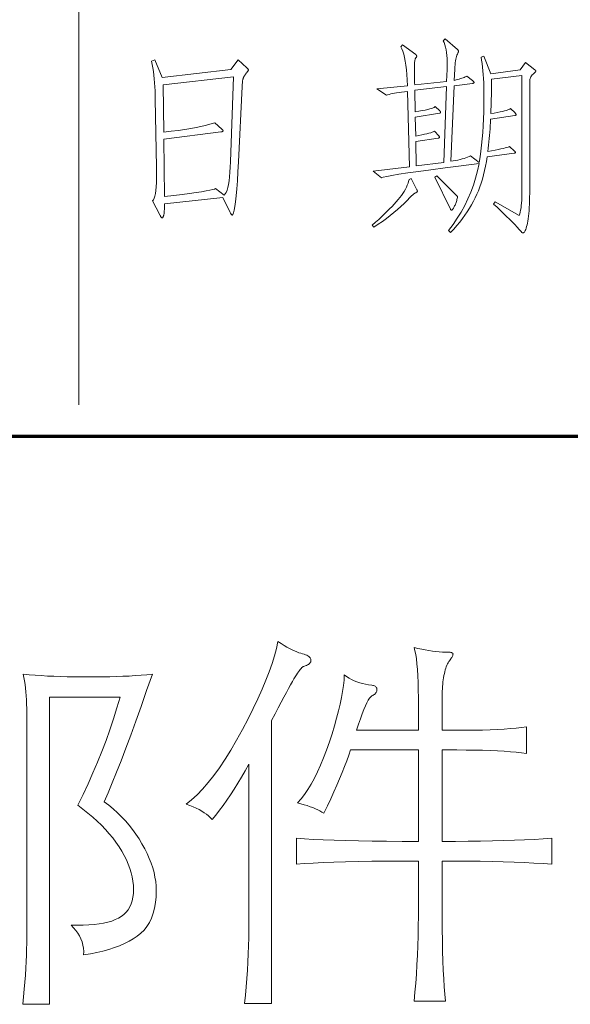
# Model space of a CAD drawing. Extents: x 0 to 1189, y 0 to 841.
# Tile 129 of 135: x 1134 to 1143, y 67 to 83. Entities that reach past the tile are written whole.
import ezdxf

# ---------------------------------------------------------------- set-up
doc = ezdxf.new("R2010")
doc.units = 0

msp = doc.modelspace()

# ---------------------------------------------------------------- linework, layer by layer
at = {"color": 7, "lineweight": 13}
msp.add_line((1134.82, 821.519), (1134.82, 76.519), dxfattribs=at)
at = {"color": 5, "lineweight": 70}
msp.add_line((989, 76), (1169, 76), dxfattribs=at)
at = {"color": 7, "lineweight": 13}
for points in [[(1142.285, 82.242), (1142.441, 82.121), (1142.445, 82.118), (1142.448, 82.115), (1142.45, 82.113), (1142.452, 82.11), (1142.454, 82.108), (1142.456, 82.106), (1142.457, 82.104), (1142.458, 82.102), (1142.458, 82.1), (1142.459, 82.098), (1142.458, 82.096), (1142.458, 82.094), (1142.457, 82.093), (1142.456, 82.091), (1142.455, 82.089), (1142.454, 82.087), (1142.452, 82.085), (1142.45, 82.083), (1142.447, 82.081), (1142.445, 82.079), (1142.428, 82.064), (1142.412, 82.049), (1142.399, 82.034), (1142.387, 82.019), (1142.377, 82.003), (1142.369, 81.988), (1142.363, 81.972), (1142.358, 81.956), (1142.355, 81.939), (1142.355, 81.923), (1142.355, 80.056), (1142.354, 79.991), (1142.353, 79.93), (1142.351, 79.872), (1142.349, 79.817), (1142.345, 79.765), (1142.342, 79.717), (1142.337, 79.673), (1142.331, 79.631), (1142.325, 79.593), (1142.318, 79.559), (1142.311, 79.527), (1142.304, 79.499), (1142.296, 79.475), (1142.289, 79.453), (1142.281, 79.435), (1142.274, 79.42), (1142.266, 79.409), (1142.259, 79.4), (1142.251, 79.395), (1142.244, 79.394), (1142.241, 79.394), (1142.238, 79.395), (1142.235, 79.395), (1142.233, 79.397), (1142.23, 79.398), (1142.227, 79.4), (1142.224, 79.402), (1142.221, 79.405), (1142.219, 79.408), (1142.216, 79.411), (1142.182, 79.45), (1142.145, 79.491), (1142.105, 79.533), (1142.063, 79.577), (1142.018, 79.623), (1141.97, 79.67), (1141.92, 79.719), (1141.866, 79.77), (1141.81, 79.822), (1141.751, 79.876), (1141.779, 79.911), (1142.181, 79.685), (1142.19, 79.712), (1142.197, 79.743), (1142.204, 79.776), (1142.21, 79.812), (1142.215, 79.852), (1142.219, 79.894), (1142.222, 79.94), (1142.224, 79.988), (1142.226, 80.04), (1142.226, 80.095), (1142.226, 82.023), (1141.716, 81.961), (1141.717, 81.909), (1141.717, 81.856), (1141.717, 81.802), (1141.716, 81.746), (1141.715, 81.689), (1141.714, 81.632), (1141.713, 81.573), (1141.711, 81.512), (1141.708, 81.451), (1141.706, 81.389), (1141.762, 81.398), (1141.813, 81.407), (1141.859, 81.416), (1141.9, 81.425), (1141.935, 81.434), (1141.965, 81.442), (1141.99, 81.45), (1142.009, 81.457), (1142.023, 81.465), (1142.032, 81.472), (1142.112, 81.399), (1142.115, 81.396), (1142.118, 81.392), (1142.121, 81.389), (1142.123, 81.386), (1142.125, 81.383), (1142.126, 81.381), (1142.128, 81.378), (1142.128, 81.376), (1142.129, 81.373), (1142.129, 81.371), (1142.129, 81.369), (1142.128, 81.367), (1142.127, 81.366), (1142.125, 81.364), (1142.123, 81.363), (1142.12, 81.361), (1142.117, 81.36), (1142.114, 81.359), (1142.109, 81.358), (1142.105, 81.357), (1141.702, 81.295), (1141.699, 81.24), (1141.696, 81.186), (1141.692, 81.131), (1141.688, 81.077), (1141.683, 81.023), (1141.678, 80.97), (1141.673, 80.916), (1141.667, 80.863), (1141.661, 80.81), (1141.654, 80.757), (1141.719, 80.768), (1141.777, 80.778), (1141.829, 80.788), (1141.875, 80.797), (1141.915, 80.806), (1141.948, 80.814), (1141.975, 80.821), (1141.996, 80.828), (1142.01, 80.835), (1142.018, 80.84), (1142.101, 80.761), (1142.105, 80.758), (1142.108, 80.755), (1142.11, 80.753), (1142.112, 80.75), (1142.114, 80.748), (1142.116, 80.746), (1142.117, 80.744), (1142.118, 80.742), (1142.119, 80.74), (1142.119, 80.738), (1142.118, 80.736), (1142.118, 80.735), (1142.117, 80.733), (1142.115, 80.732), (1142.113, 80.731), (1142.11, 80.73), (1142.107, 80.728), (1142.103, 80.728), (1142.099, 80.727), (1142.094, 80.726), (1141.643, 80.663), (1141.631, 80.585), (1141.617, 80.51), (1141.601, 80.436), (1141.583, 80.364), (1141.565, 80.295), (1141.544, 80.228), (1141.522, 80.163), (1141.498, 80.1), (1141.473, 80.039), (1141.446, 79.98), (1141.417, 79.922), (1141.385, 79.865), (1141.35, 79.807), (1141.313, 79.749), (1141.273, 79.691), (1141.23, 79.633), (1141.185, 79.575), (1141.137, 79.517), (1141.086, 79.459), (1141.033, 79.401), (1140.998, 79.435), (1141.074, 79.535), (1141.145, 79.638), (1141.21, 79.743), (1141.27, 79.851), (1141.323, 79.961), (1141.372, 80.074), (1141.414, 80.19), (1141.451, 80.308), (1141.482, 80.429), (1141.508, 80.552), (1141.21, 80.516), (1140.941, 80.482), (1140.703, 80.451), (1140.495, 80.423), (1140.317, 80.397), (1140.17, 80.375), (1140.052, 80.355), (1139.965, 80.338), (1139.908, 80.324), (1139.881, 80.313), (1139.742, 80.424), (1140.346, 80.5), (1140.311, 81.76), (1140.262, 81.753), (1140.215, 81.747), (1140.172, 81.741), (1140.132, 81.735), (1140.095, 81.729), (1140.062, 81.722), (1140.032, 81.716), (1140.005, 81.71), (1139.981, 81.704), (1139.961, 81.697), (1139.801, 81.801), (1140.311, 81.853), (1140.307, 81.95), (1140.301, 82.039), (1140.294, 82.122), (1140.285, 82.198), (1140.275, 82.266), (1140.263, 82.328), (1140.25, 82.383), (1140.235, 82.431), (1140.218, 82.472), (1140.2, 82.506), (1140.232, 82.537), (1140.45, 82.374), (1140.453, 82.371), (1140.456, 82.368), (1140.459, 82.366), (1140.461, 82.363), (1140.463, 82.36), (1140.465, 82.358), (1140.466, 82.355), (1140.467, 82.353), (1140.467, 82.35), (1140.467, 82.348), (1140.467, 82.345), (1140.467, 82.343), (1140.466, 82.34), (1140.464, 82.337), (1140.463, 82.333), (1140.461, 82.33), (1140.458, 82.326), (1140.455, 82.323), (1140.452, 82.319), (1140.448, 82.315), (1140.445, 82.31), (1140.442, 82.302), (1140.439, 82.292), (1140.436, 82.281), (1140.434, 82.267), (1140.432, 82.25), (1140.431, 82.232), (1140.43, 82.212), (1140.429, 82.189), (1140.429, 82.164), (1140.429, 82.137), (1140.429, 82.11), (1140.43, 82.083), (1140.43, 82.054), (1140.43, 82.025), (1140.431, 81.995), (1140.431, 81.964), (1140.432, 81.932), (1140.432, 81.9), (1140.433, 81.867), (1140.967, 81.923), (1140.974, 82.127), (1140.976, 82.191), (1140.976, 82.251), (1140.974, 82.307), (1140.971, 82.361), (1140.965, 82.41), (1140.958, 82.456), (1140.949, 82.499), (1140.938, 82.538), (1140.926, 82.574), (1140.911, 82.606), (1140.943, 82.637), (1141.151, 82.457), (1141.153, 82.454), (1141.156, 82.452), (1141.158, 82.449), (1141.16, 82.446), (1141.161, 82.444), (1141.162, 82.441), (1141.163, 82.438), (1141.164, 82.436), (1141.165, 82.433), (1141.165, 82.431), (1141.165, 82.428), (1141.164, 82.426), (1141.164, 82.423), (1141.163, 82.42), (1141.162, 82.417), (1141.161, 82.413), (1141.16, 82.41), (1141.158, 82.406), (1141.156, 82.402), (1141.154, 82.398), (1141.146, 82.383), (1141.138, 82.365), (1141.131, 82.345), (1141.124, 82.322), (1141.119, 82.297), (1141.114, 82.269), (1141.11, 82.238), (1141.107, 82.205), (1141.104, 82.169), (1141.102, 82.131), (1141.095, 81.944), (1141.124, 81.951), (1141.151, 81.958), (1141.177, 81.965), (1141.201, 81.972), (1141.223, 81.979), (1141.243, 81.986), (1141.262, 81.994), (1141.278, 82.001), (1141.294, 82.009), (1141.307, 82.016), (1141.401, 81.94), (1141.405, 81.936), (1141.409, 81.932), (1141.413, 81.928), (1141.416, 81.925), (1141.419, 81.921), (1141.421, 81.918), (1141.423, 81.915), (1141.424, 81.912), (1141.425, 81.91), (1141.425, 81.907), (1141.425, 81.905), (1141.424, 81.903), (1141.422, 81.901), (1141.42, 81.899), (1141.418, 81.897), (1141.415, 81.896), (1141.411, 81.894), (1141.407, 81.893), (1141.402, 81.892), (1141.397, 81.892), (1141.092, 81.853), (1141.036, 80.591), (1141.078, 80.597), (1141.118, 80.604), (1141.156, 80.612), (1141.192, 80.621), (1141.226, 80.63), (1141.258, 80.639), (1141.288, 80.65), (1141.316, 80.661), (1141.342, 80.672), (1141.366, 80.684), (1141.512, 80.573), (1141.527, 80.666), (1141.54, 80.763), (1141.552, 80.863), (1141.563, 80.967), (1141.571, 81.075), (1141.579, 81.186), (1141.584, 81.301), (1141.588, 81.42), (1141.591, 81.543), (1141.591, 81.67), (1141.591, 81.75), (1141.589, 81.827), (1141.587, 81.901), (1141.584, 81.972), (1141.579, 82.04), (1141.574, 82.105), (1141.568, 82.166), (1141.56, 82.225), (1141.552, 82.28), (1141.543, 82.332), (1141.588, 82.349), (1141.706, 82.055), (1142.198, 82.121)], [(1137.484, 82.284), (1137.626, 82.155), (1137.631, 82.15), (1137.636, 82.146), (1137.64, 82.142), (1137.644, 82.137), (1137.647, 82.134), (1137.65, 82.13), (1137.651, 82.126), (1137.653, 82.123), (1137.654, 82.12), (1137.654, 82.117), (1137.654, 82.114), (1137.653, 82.11), (1137.651, 82.106), (1137.648, 82.102), (1137.645, 82.096), (1137.641, 82.09), (1137.636, 82.084), (1137.631, 82.077), (1137.625, 82.07), (1137.618, 82.062), (1137.61, 82.053), (1137.604, 82.045), (1137.598, 82.037), (1137.592, 82.029), (1137.587, 82.02), (1137.582, 82.012), (1137.578, 82.004), (1137.574, 81.996), (1137.57, 81.988), (1137.567, 81.98), (1137.565, 81.971), (1137.562, 81.962), (1137.56, 81.951), (1137.558, 81.939), (1137.556, 81.926), (1137.554, 81.912), (1137.553, 81.896), (1137.552, 81.88), (1137.551, 81.862), (1137.55, 81.843), (1137.487, 80.584), (1137.479, 80.414), (1137.47, 80.263), (1137.461, 80.129), (1137.451, 80.013), (1137.441, 79.915), (1137.43, 79.835), (1137.419, 79.772), (1137.408, 79.728), (1137.396, 79.701), (1137.383, 79.692), (1137.38, 79.693), (1137.377, 79.694), (1137.374, 79.697), (1137.371, 79.7), (1137.367, 79.705), (1137.363, 79.711), (1137.359, 79.718), (1137.354, 79.725), (1137.35, 79.734), (1137.345, 79.744), (1137.227, 79.987), (1136.252, 79.879), (1136.252, 79.853), (1136.252, 79.828), (1136.251, 79.804), (1136.25, 79.783), (1136.249, 79.763), (1136.248, 79.745), (1136.246, 79.729), (1136.244, 79.715), (1136.241, 79.703), (1136.239, 79.692), (1136.236, 79.683), (1136.233, 79.675), (1136.23, 79.667), (1136.228, 79.661), (1136.225, 79.656), (1136.223, 79.651), (1136.22, 79.648), (1136.218, 79.646), (1136.215, 79.644), (1136.213, 79.644), (1136.21, 79.644), (1136.207, 79.646), (1136.204, 79.648), (1136.2, 79.652), (1136.197, 79.657), (1136.192, 79.662), (1136.188, 79.669), (1136.183, 79.677), (1136.178, 79.686), (1136.173, 79.696), (1136.051, 79.932), (1136.066, 79.949), (1136.078, 79.975), (1136.089, 80.01), (1136.099, 80.053), (1136.106, 80.105), (1136.112, 80.165), (1136.116, 80.235), (1136.118, 80.312), (1136.118, 80.399), (1136.117, 80.494), (1136.096, 81.631), (1136.096, 81.701), (1136.094, 81.77), (1136.091, 81.837), (1136.086, 81.903), (1136.081, 81.967), (1136.074, 82.03), (1136.066, 82.091), (1136.056, 82.151), (1136.046, 82.209), (1136.034, 82.266), (1136.093, 82.287), (1136.214, 81.992), (1137.359, 82.127)], [(1137.408, 82.003), (1136.228, 81.871), (1136.239, 81.076), (1136.365, 81.092), (1136.483, 81.108), (1136.591, 81.124), (1136.69, 81.14), (1136.78, 81.156), (1136.861, 81.172), (1136.932, 81.188), (1136.995, 81.204), (1137.048, 81.22), (1137.092, 81.236), (1137.213, 81.128), (1137.217, 81.125), (1137.22, 81.122), (1137.222, 81.118), (1137.224, 81.115), (1137.226, 81.112), (1137.228, 81.109), (1137.229, 81.107), (1137.23, 81.104), (1137.231, 81.101), (1137.231, 81.099), (1137.23, 81.097), (1137.229, 81.094), (1137.228, 81.092), (1137.225, 81.091), (1137.222, 81.089), (1137.218, 81.087), (1137.214, 81.086), (1137.209, 81.085), (1137.203, 81.084), (1137.196, 81.083), (1136.239, 80.962), (1136.252, 80.001), (1136.407, 80.019), (1136.546, 80.036), (1136.67, 80.052), (1136.779, 80.068), (1136.872, 80.082), (1136.949, 80.095), (1137.012, 80.107), (1137.058, 80.117), (1137.09, 80.127), (1137.106, 80.136), (1137.252, 80.025), (1137.268, 80.045), (1137.283, 80.072), (1137.297, 80.108), (1137.31, 80.151), (1137.321, 80.203), (1137.331, 80.263), (1137.339, 80.331), (1137.346, 80.407), (1137.351, 80.491), (1137.356, 80.584)], [(1140.964, 81.84), (1140.433, 81.777), (1140.44, 81.42), (1140.502, 81.429), (1140.559, 81.439), (1140.608, 81.448), (1140.652, 81.457), (1140.689, 81.466), (1140.719, 81.474), (1140.743, 81.483), (1140.76, 81.491), (1140.772, 81.499), (1140.776, 81.506), (1140.853, 81.434), (1140.855, 81.431), (1140.858, 81.428), (1140.86, 81.426), (1140.861, 81.423), (1140.863, 81.421), (1140.864, 81.418), (1140.865, 81.416), (1140.866, 81.414), (1140.866, 81.411), (1140.866, 81.409), (1140.866, 81.407), (1140.866, 81.405), (1140.865, 81.404), (1140.864, 81.402), (1140.862, 81.401), (1140.86, 81.399), (1140.858, 81.398), (1140.855, 81.397), (1140.852, 81.396), (1140.849, 81.395), (1140.443, 81.326), (1140.45, 81.01), (1140.505, 81.022), (1140.555, 81.033), (1140.599, 81.043), (1140.638, 81.052), (1140.672, 81.061), (1140.701, 81.069), (1140.724, 81.076), (1140.742, 81.083), (1140.755, 81.088), (1140.762, 81.094), (1140.835, 81.017), (1140.838, 81.014), (1140.84, 81.011), (1140.842, 81.008), (1140.844, 81.005), (1140.846, 81.002), (1140.847, 81), (1140.848, 80.997), (1140.849, 80.995), (1140.849, 80.993), (1140.849, 80.991), (1140.849, 80.99), (1140.848, 80.988), (1140.847, 80.987), (1140.846, 80.985), (1140.844, 80.984), (1140.842, 80.983), (1140.839, 80.982), (1140.836, 80.981), (1140.832, 80.98), (1140.828, 80.979), (1140.45, 80.92), (1140.457, 80.514), (1140.918, 80.573)], [(1140.471, 80.115), (1140.472, 80.113), (1140.473, 80.11), (1140.474, 80.107), (1140.475, 80.105), (1140.476, 80.102), (1140.477, 80.099), (1140.477, 80.097), (1140.478, 80.094), (1140.478, 80.092), (1140.478, 80.089), (1140.478, 80.087), (1140.476, 80.084), (1140.475, 80.082), (1140.472, 80.079), (1140.469, 80.076), (1140.465, 80.073), (1140.461, 80.07), (1140.456, 80.067), (1140.45, 80.063), (1140.443, 80.06), (1140.436, 80.056), (1140.428, 80.051), (1140.42, 80.046), (1140.412, 80.04), (1140.403, 80.033), (1140.394, 80.025), (1140.384, 80.017), (1140.374, 80.008), (1140.364, 79.998), (1140.353, 79.987), (1140.305, 79.936), (1140.255, 79.885), (1140.201, 79.835), (1140.145, 79.784), (1140.087, 79.735), (1140.025, 79.685), (1139.961, 79.636), (1139.895, 79.587), (1139.825, 79.539), (1139.753, 79.491), (1139.725, 79.522), (1139.78, 79.572), (1139.832, 79.62), (1139.882, 79.667), (1139.929, 79.712), (1139.974, 79.756), (1140.015, 79.798), (1140.055, 79.838), (1140.091, 79.877), (1140.125, 79.915), (1140.157, 79.951), (1140.186, 79.986), (1140.213, 80.02), (1140.237, 80.055), (1140.259, 80.089), (1140.278, 80.123), (1140.295, 80.156), (1140.31, 80.19), (1140.322, 80.223), (1140.332, 80.256), (1140.339, 80.289), (1140.377, 80.303)], [(1141.151, 80.004), (1141.147, 79.987), (1141.143, 79.969), (1141.139, 79.952), (1141.135, 79.936), (1141.13, 79.919), (1141.124, 79.904), (1141.119, 79.888), (1141.113, 79.873), (1141.107, 79.859), (1141.101, 79.845), (1141.094, 79.832), (1141.088, 79.82), (1141.082, 79.809), (1141.077, 79.8), (1141.072, 79.793), (1141.067, 79.787), (1141.063, 79.782), (1141.059, 79.778), (1141.055, 79.776), (1141.052, 79.775), (1141.049, 79.776), (1141.046, 79.776), (1141.043, 79.777), (1141.041, 79.778), (1141.039, 79.78), (1141.036, 79.782), (1141.034, 79.784), (1141.033, 79.787), (1141.031, 79.789), (1141.029, 79.793), (1140.769, 80.324), (1140.804, 80.348)], [(1137.663, 70.517), (1137.601, 70.406), (1137.54, 70.299), (1137.478, 70.196), (1137.416, 70.098), (1137.355, 70.003), (1137.293, 69.913), (1137.231, 69.827), (1137.17, 69.744), (1137.108, 69.666), (1137.046, 69.592), (1137.02, 69.621), (1136.989, 69.65), (1136.955, 69.678), (1136.917, 69.705), (1136.876, 69.731), (1136.831, 69.756), (1136.782, 69.78), (1136.729, 69.804), (1136.673, 69.826), (1136.613, 69.848), (1136.704, 69.92), (1136.796, 70.004), (1136.888, 70.1), (1136.981, 70.208), (1137.075, 70.326), (1137.17, 70.457), (1137.265, 70.599), (1137.361, 70.752), (1137.457, 70.917), (1137.555, 71.094), (1137.649, 71.273), (1137.735, 71.444), (1137.813, 71.609), (1137.884, 71.767), (1137.948, 71.917), (1138.003, 72.061), (1138.051, 72.197), (1138.091, 72.326), (1138.124, 72.448), (1138.148, 72.563), (1138.201, 72.531), (1138.251, 72.501), (1138.298, 72.473), (1138.343, 72.449), (1138.385, 72.427), (1138.425, 72.408), (1138.462, 72.392), (1138.497, 72.379), (1138.529, 72.368), (1138.558, 72.36), (1138.585, 72.353), (1138.609, 72.345), (1138.63, 72.337), (1138.649, 72.327), (1138.664, 72.317), (1138.677, 72.306), (1138.687, 72.295), (1138.694, 72.282), (1138.698, 72.269), (1138.699, 72.255), (1138.698, 72.241), (1138.695, 72.228), (1138.689, 72.215), (1138.681, 72.204), (1138.67, 72.193), (1138.657, 72.183), (1138.641, 72.173), (1138.624, 72.165), (1138.604, 72.157), (1138.581, 72.15), (1138.572, 72.146), (1138.561, 72.139), (1138.549, 72.129), (1138.536, 72.116), (1138.522, 72.1), (1138.507, 72.081), (1138.491, 72.059), (1138.474, 72.035), (1138.456, 72.007), (1138.437, 71.976), (1138.415, 71.94), (1138.39, 71.895), (1138.36, 71.843), (1138.327, 71.782), (1138.289, 71.713), (1138.248, 71.636), (1138.203, 71.55), (1138.154, 71.457), (1138.1, 71.355), (1138.043, 71.245), (1138.043, 66.515), (1137.591, 66.515), (1137.604, 66.655), (1137.617, 66.795), (1137.628, 66.933), (1137.637, 67.071), (1137.645, 67.207), (1137.651, 67.343), (1137.656, 67.479), (1137.66, 67.613), (1137.662, 67.747), (1137.663, 67.88)], [(1139.46, 71.081), (1140.497, 71.081), (1140.497, 71.481), (1140.496, 71.624), (1140.494, 71.757), (1140.49, 71.881), (1140.485, 71.994), (1140.479, 72.098), (1140.471, 72.191), (1140.461, 72.274), (1140.451, 72.348), (1140.438, 72.411), (1140.425, 72.465), (1140.488, 72.45), (1140.551, 72.437), (1140.611, 72.425), (1140.671, 72.414), (1140.73, 72.406), (1140.787, 72.399), (1140.842, 72.393), (1140.897, 72.389), (1140.95, 72.387), (1141.002, 72.386), (1141.016, 72.386), (1141.028, 72.385), (1141.039, 72.383), (1141.048, 72.381), (1141.056, 72.378), (1141.062, 72.374), (1141.068, 72.37), (1141.071, 72.365), (1141.073, 72.36), (1141.074, 72.353), (1141.073, 72.346), (1141.072, 72.339), (1141.069, 72.33), (1141.064, 72.32), (1141.059, 72.31), (1141.053, 72.299), (1141.045, 72.287), (1141.036, 72.274), (1141.026, 72.26), (1141.015, 72.245), (1141.003, 72.229), (1140.992, 72.211), (1140.982, 72.191), (1140.972, 72.169), (1140.962, 72.145), (1140.953, 72.119), (1140.945, 72.091), (1140.937, 72.061), (1140.93, 72.03), (1140.923, 71.996), (1140.917, 71.961), (1140.911, 71.925), (1140.906, 71.889), (1140.902, 71.852), (1140.898, 71.815), (1140.896, 71.777), (1140.893, 71.738), (1140.892, 71.699), (1140.891, 71.659), (1140.89, 71.619), (1140.89, 71.081), (1141.14, 71.081), (1141.291, 71.081), (1141.434, 71.083), (1141.569, 71.086), (1141.697, 71.09), (1141.817, 71.096), (1141.929, 71.102), (1142.034, 71.11), (1142.13, 71.119), (1142.219, 71.129), (1142.301, 71.14), (1142.301, 70.694), (1142.219, 70.705), (1142.13, 70.715), (1142.034, 70.724), (1141.929, 70.732), (1141.817, 70.738), (1141.697, 70.743), (1141.569, 70.747), (1141.434, 70.75), (1141.291, 70.752), (1141.14, 70.753), (1140.89, 70.753), (1140.89, 69.224), (1141.114, 69.225), (1141.329, 69.227), (1141.535, 69.229), (1141.732, 69.233), (1141.92, 69.238), (1142.099, 69.243), (1142.27, 69.25), (1142.431, 69.258), (1142.583, 69.267), (1142.727, 69.277), (1142.727, 68.844), (1142.581, 68.854), (1142.427, 68.863), (1142.264, 68.871), (1142.093, 68.878), (1141.914, 68.883), (1141.726, 68.888), (1141.529, 68.892), (1141.325, 68.894), (1141.112, 68.896), (1140.89, 68.896), (1140.89, 68.149), (1140.891, 67.945), (1140.893, 67.751), (1140.896, 67.567), (1140.9, 67.393), (1140.905, 67.229), (1140.911, 67.074), (1140.919, 66.93), (1140.928, 66.795), (1140.938, 66.67), (1140.949, 66.555), (1140.425, 66.555), (1140.438, 66.703), (1140.451, 66.854), (1140.461, 67.007), (1140.471, 67.162), (1140.479, 67.321), (1140.485, 67.481), (1140.49, 67.644), (1140.494, 67.81), (1140.496, 67.978), (1140.497, 68.149), (1140.497, 68.896), (1140.221, 68.896), (1139.962, 68.894), (1139.718, 68.892), (1139.49, 68.888), (1139.278, 68.883), (1139.082, 68.878), (1138.902, 68.871), (1138.738, 68.863), (1138.589, 68.854), (1138.457, 68.844), (1138.457, 69.277), (1138.59, 69.267), (1138.74, 69.258), (1138.905, 69.25), (1139.085, 69.243), (1139.281, 69.238), (1139.493, 69.233), (1139.721, 69.229), (1139.964, 69.227), (1140.222, 69.225), (1140.497, 69.224), (1140.497, 70.753), (1139.362, 70.753), (1139.331, 70.664), (1139.298, 70.572), (1139.261, 70.476), (1139.221, 70.376), (1139.178, 70.272), (1139.132, 70.165), (1139.083, 70.053), (1139.03, 69.938), (1138.975, 69.819), (1138.916, 69.697), (1138.884, 69.716), (1138.85, 69.735), (1138.813, 69.753), (1138.773, 69.771), (1138.731, 69.789), (1138.685, 69.805), (1138.637, 69.822), (1138.586, 69.837), (1138.533, 69.853), (1138.476, 69.867), (1138.535, 69.934), (1138.592, 70.009), (1138.648, 70.091), (1138.703, 70.182), (1138.757, 70.28), (1138.809, 70.386), (1138.861, 70.499), (1138.911, 70.621), (1138.96, 70.75), (1139.008, 70.887), (1139.053, 71.025), (1139.093, 71.158), (1139.129, 71.284), (1139.161, 71.405), (1139.188, 71.519), (1139.211, 71.628), (1139.229, 71.731), (1139.243, 71.829), (1139.252, 71.92), (1139.257, 72.006), (1139.296, 71.978), (1139.336, 71.953), (1139.378, 71.93), (1139.422, 71.909), (1139.467, 71.891), (1139.514, 71.875), (1139.562, 71.862), (1139.612, 71.85), (1139.663, 71.842), (1139.716, 71.835), (1139.732, 71.832), (1139.747, 71.828), (1139.76, 71.823), (1139.771, 71.817), (1139.78, 71.81), (1139.788, 71.802), (1139.794, 71.793), (1139.798, 71.783), (1139.801, 71.772), (1139.801, 71.76), (1139.801, 71.747), (1139.798, 71.736), (1139.794, 71.724), (1139.788, 71.713), (1139.78, 71.702), (1139.771, 71.692), (1139.76, 71.682), (1139.747, 71.673), (1139.732, 71.663), (1139.716, 71.655), (1139.698, 71.641), (1139.679, 71.618), (1139.657, 71.585), (1139.634, 71.542), (1139.609, 71.49), (1139.583, 71.428), (1139.555, 71.356), (1139.525, 71.274), (1139.494, 71.182)], [(1135.242, 69.887), (1135.32, 69.828), (1135.394, 69.767), (1135.465, 69.703), (1135.533, 69.636), (1135.598, 69.567), (1135.659, 69.496), (1135.718, 69.422), (1135.774, 69.345), (1135.826, 69.266), (1135.875, 69.185), (1135.921, 69.103), (1135.962, 69.022), (1135.998, 68.941), (1136.029, 68.862), (1136.055, 68.783), (1136.077, 68.706), (1136.093, 68.629), (1136.105, 68.553), (1136.113, 68.478), (1136.115, 68.404), (1136.112, 68.3), (1136.102, 68.202), (1136.086, 68.11), (1136.064, 68.024), (1136.035, 67.944), (1136, 67.871), (1135.959, 67.804), (1135.911, 67.743), (1135.857, 67.689), (1135.797, 67.64), (1135.731, 67.596), (1135.659, 67.555), (1135.583, 67.517), (1135.501, 67.482), (1135.414, 67.449), (1135.322, 67.419), (1135.224, 67.393), (1135.122, 67.368), (1135.014, 67.347), (1134.901, 67.329), (1134.902, 67.384), (1134.897, 67.439), (1134.888, 67.492), (1134.874, 67.544), (1134.855, 67.594), (1134.832, 67.644), (1134.804, 67.691), (1134.771, 67.738), (1134.734, 67.783), (1134.692, 67.827), (1134.796, 67.825), (1134.895, 67.826), (1134.989, 67.829), (1135.076, 67.836), (1135.158, 67.846), (1135.234, 67.859), (1135.305, 67.875), (1135.37, 67.894), (1135.429, 67.917), (1135.482, 67.942), (1135.53, 67.971), (1135.573, 68.004), (1135.611, 68.042), (1135.644, 68.083), (1135.671, 68.129), (1135.694, 68.179), (1135.712, 68.233), (1135.724, 68.292), (1135.732, 68.354), (1135.734, 68.421), (1135.732, 68.49), (1135.725, 68.56), (1135.713, 68.63), (1135.696, 68.701), (1135.674, 68.772), (1135.647, 68.844), (1135.615, 68.916), (1135.579, 68.989), (1135.538, 69.062), (1135.492, 69.136), (1135.441, 69.21), (1135.386, 69.282), (1135.328, 69.354), (1135.265, 69.424), (1135.198, 69.494), (1135.127, 69.563), (1135.052, 69.631), (1134.973, 69.697), (1134.89, 69.763), (1134.803, 69.828), (1134.892, 70.008), (1134.976, 70.188), (1135.057, 70.368), (1135.134, 70.549), (1135.206, 70.73), (1135.275, 70.911), (1135.34, 71.092), (1135.401, 71.274), (1135.458, 71.456), (1135.511, 71.638), (1134.331, 71.638), (1134.331, 66.502), (1133.885, 66.502), (1133.897, 66.629), (1133.908, 66.753), (1133.918, 66.873), (1133.927, 66.99), (1133.934, 67.104), (1133.94, 67.215), (1133.944, 67.322), (1133.948, 67.426), (1133.95, 67.526), (1133.95, 67.624), (1133.95, 71.369), (1133.95, 71.444), (1133.948, 71.517), (1133.945, 71.588), (1133.941, 71.656), (1133.936, 71.722), (1133.929, 71.786), (1133.921, 71.847), (1133.912, 71.907), (1133.902, 71.964), (1133.891, 72.019), (1133.988, 72.01), (1134.088, 72.002), (1134.191, 71.995), (1134.296, 71.989), (1134.404, 71.984), (1134.514, 71.98), (1134.627, 71.977), (1134.743, 71.975), (1134.862, 71.973), (1134.983, 71.973), (1135.104, 71.973), (1135.222, 71.975), (1135.337, 71.977), (1135.448, 71.98), (1135.557, 71.984), (1135.661, 71.989), (1135.763, 71.995), (1135.862, 72.002), (1135.957, 72.01), (1136.049, 72.019), (1135.954, 71.744), (1135.862, 71.482), (1135.773, 71.235), (1135.687, 71.001), (1135.605, 70.781), (1135.526, 70.574), (1135.45, 70.382), (1135.378, 70.203), (1135.308, 70.038)]]:
    msp.add_lwpolyline(points, close=True, dxfattribs=at)

doc.saveas('drawing.dxf')
